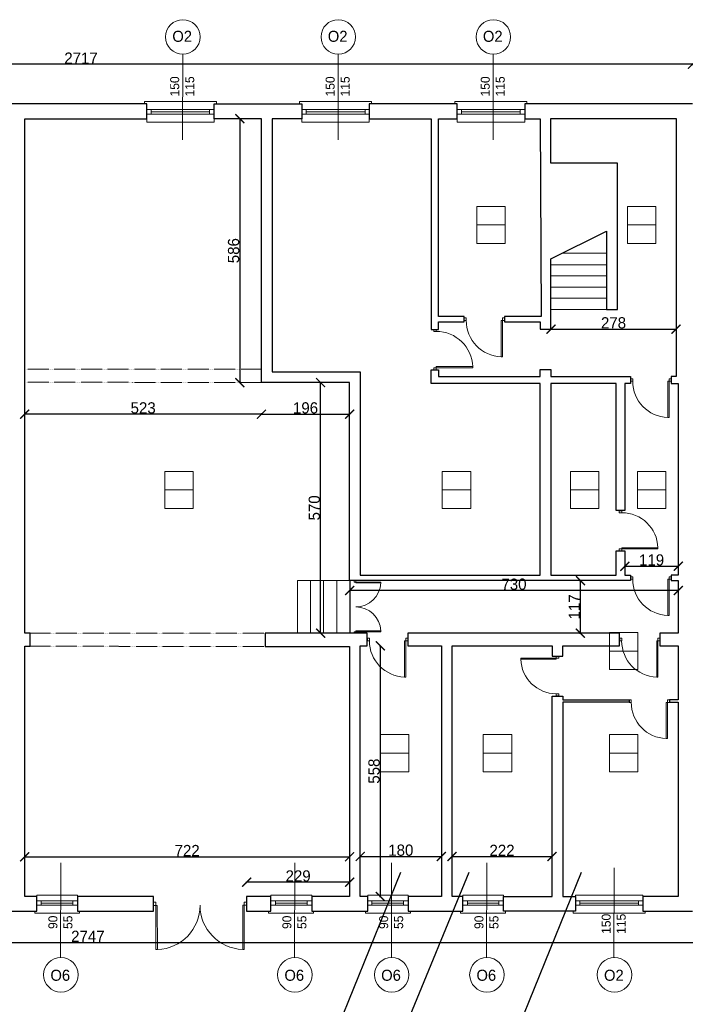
# Model space of a CAD drawing. Header units: centimetres. Extents: x -17621 to 77377, y -18613 to 66.
# Tile 6 of 173: x -14738 to -13259, y -16813 to -14625. Entities that reach past the tile are written whole.
import ezdxf

# ---------------------------------------------------------------- set-up
doc = ezdxf.new("R2010")
doc.units = ezdxf.units.CM
doc.linetypes.add('ACAD_ISO03W100', pattern=[30, 12, -18])
doc.layers.add('0-wymiarowanie rys.CAD', color=5, linetype='Continuous', lineweight=0, true_color=0x0000ff)
for name, color, linetype, lineweight in [('a_drzwi i okna', 2, 'Continuous', 0), ('a_inwentaryzacja', 141, 'Continuous', 0), ('a_podciągi', 2, 'ACAD_ISO03W100', 13), ('a_wymiarowanie', 211, 'Continuous', 0), ('drzwi', 2, 'Continuous', 0), ('pomieszczenia', 191, 'Continuous', 5)]:
    doc.layers.add(name, color=color, linetype=linetype, lineweight=lineweight)
for name, color, linetype in [('PDF2_A250 SCHODY', 7, 'Continuous'), ('PDF_A250 SCHODY', 7, 'Continuous'), ('PDF_A310 STOLARKA ZEWNĘTRZNA', 7, 'Continuous')]:
    doc.layers.add(name, color=color, linetype=linetype)
doc.styles.add('PDF Century Gothic', font='GOTHIC.TTF')
doc.dimstyles.new('ISO-25', dxfattribs={"dimtxt": 25, "dimasz": 20, "dimexe": 0.6, "dimexo": 0.375, "dimtad": 1, "dimdec": 0, "dimtxsty": 'PDF Century Gothic', "dimblk": 'ARCHTICK', "dimcen": 2.5, "dimadec": 1, "dimazin": 0, "dimtfac": 1, "dimtdec": 0, "dimtmove": 0, "dimatfit": 3, "dimldrblk": 'ARCHTICK', "dimfxl": 2, "dimfxlon": 1, "dimarcsym": 0})

# ---------------------------------------------------------------- blocks, each defined once
blk = doc.blocks.new('_ArchTick')
at = {"color": 0, "linetype": 'ByBlock', "const_width": 0.15}
blk.add_lwpolyline([(-0.5, -0.5), (0.5, 0.5)], dxfattribs=at)
blk = doc.blocks.new('*D338')
at = {"layer": 'a_wymiarowanie', "color": 0, "linetype": 'Continuous', "lineweight": -2, "transparency": 16777216}
for p, q in [((-13557.3, -15312.9), (-13557.3, -15312.3)), ((-13279.5, -15312.9), (-13279.5, -15312.3)), ((-13557.3, -15312.9), (-13279.5, -15312.9))]:
    blk.add_line(p, q, dxfattribs=at)
at = {"layer": 'Defpoints', "color": 0, "linetype": 'Continuous', "transparency": 16777216}
for p in [(-13557.3, -15312.9), (-13279.5, -15312.9), (-13279.5, -15312.9)]:
    blk.add_point(p, dxfattribs=at)
at = {"layer": 'a_wymiarowanie', "color": 0, "linetype": 'Continuous', "lineweight": -2, "transparency": 16777216, "xscale": 20, "yscale": 20, "zscale": 20, "rotation": 180}
blk.add_blockref('_ArchTick', (-13557.3, -15312.9), dxfattribs=at)
at = {"layer": 'a_wymiarowanie', "color": 0, "linetype": 'Continuous', "lineweight": -2, "transparency": 16777216, "xscale": 20, "yscale": 20, "zscale": 20}
blk.add_blockref('_ArchTick', (-13279.5, -15312.9), dxfattribs=at)
at = {"layer": 'a_wymiarowanie', "color": 0, "linetype": 'Continuous', "lineweight": 0, "transparency": 16777216, "insert": (-13418.4, -15299.1), "char_height": 25, "attachment_point": 5, "style": 'PDF Century Gothic'}
blk.add_mtext('278', dxfattribs=at)
blk = doc.blocks.new('*D339')
at = {"layer": 'a_wymiarowanie', "color": 0, "linetype": 'Continuous', "lineweight": -2, "transparency": 16777216}
for p, q in [((-14004.5, -15891.6), (-14004.5, -15894.2)), ((-13274.5, -15893.6), (-14004.5, -15893.6)), ((-13274.5, -15891.6), (-13274.5, -15894.2))]:
    blk.add_line(p, q, dxfattribs=at)
at = {"layer": 'Defpoints', "color": 0, "linetype": 'Continuous', "transparency": 16777216}
for p in [(-14004.5, -15871.7), (-13274.5, -15871.7), (-14004.5, -15893.6)]:
    blk.add_point(p, dxfattribs=at)
at = {"layer": 'a_wymiarowanie', "color": 0, "linetype": 'Continuous', "lineweight": -2, "transparency": 16777216, "xscale": 20, "yscale": 20, "zscale": 20, "rotation": 180}
blk.add_blockref('_ArchTick', (-14004.5, -15893.6), dxfattribs=at)
at = {"layer": 'a_wymiarowanie', "color": 0, "linetype": 'Continuous', "lineweight": -2, "transparency": 16777216, "xscale": 20, "yscale": 20, "zscale": 20}
blk.add_blockref('_ArchTick', (-13274.5, -15893.6), dxfattribs=at)
at = {"layer": 'a_wymiarowanie', "color": 0, "linetype": 'Continuous', "lineweight": 0, "transparency": 16777216, "insert": (-13639.5, -15879.8), "char_height": 25, "attachment_point": 5, "style": 'PDF Century Gothic'}
blk.add_mtext('730', dxfattribs=at)
blk = doc.blocks.new('*D340')
at = {"layer": 'a_wymiarowanie', "color": 0, "linetype": 'Continuous', "lineweight": -2, "transparency": 16777216}
for p, q in [((-13393.1, -15841.8), (-13393.1, -15839.2)), ((-13393.1, -15839.8), (-13274.5, -15839.8)), ((-13274.5, -15841.8), (-13274.5, -15839.2))]:
    blk.add_line(p, q, dxfattribs=at)
at = {"layer": 'Defpoints', "color": 0, "linetype": 'Continuous', "transparency": 16777216}
for p in [(-13274.5, -15839.8), (-13393.1, -15859.8), (-13274.5, -15859.8)]:
    blk.add_point(p, dxfattribs=at)
at = {"layer": 'a_wymiarowanie', "color": 0, "linetype": 'Continuous', "lineweight": -2, "transparency": 16777216, "xscale": 20, "yscale": 20, "zscale": 20, "rotation": 180}
blk.add_blockref('_ArchTick', (-13393.1, -15839.8), dxfattribs=at)
at = {"layer": 'a_wymiarowanie', "color": 0, "linetype": 'Continuous', "lineweight": -2, "transparency": 16777216, "xscale": 20, "yscale": 20, "zscale": 20}
blk.add_blockref('_ArchTick', (-13274.5, -15839.8), dxfattribs=at)
at = {"layer": 'a_wymiarowanie', "color": 0, "linetype": 'Continuous', "lineweight": 0, "transparency": 16777216, "insert": (-13333.8, -15826), "char_height": 25, "attachment_point": 5, "style": 'PDF Century Gothic'}
blk.add_mtext('119', dxfattribs=at)
blk = doc.blocks.new('*D341')
at = {"layer": 'a_wymiarowanie', "color": 0, "linetype": 'Continuous', "lineweight": -2, "transparency": 16777216}
for p, q in [((-13493.9, -15871.7), (-13491.3, -15871.7)), ((-13491.9, -15988.5), (-13491.9, -15871.7)), ((-13493.9, -15988.5), (-13491.3, -15988.5))]:
    blk.add_line(p, q, dxfattribs=at)
at = {"layer": 'Defpoints', "color": 0, "linetype": 'Continuous', "transparency": 16777216}
for p in [(-13875.7, -15871.7), (-13491.9, -15871.7), (-13875.7, -15988.5)]:
    blk.add_point(p, dxfattribs=at)
at = {"layer": 'a_wymiarowanie', "color": 0, "linetype": 'Continuous', "lineweight": -2, "transparency": 16777216, "xscale": 20, "yscale": 20, "zscale": 20}
for p, rotation in [((-13491.9, -15871.7), 90), ((-13491.9, -15988.5), 270)]:
    blk.add_blockref('_ArchTick', p, dxfattribs=dict(at, rotation=rotation))
at = {"layer": 'a_wymiarowanie', "color": 0, "linetype": 'Continuous', "lineweight": 0, "transparency": 16777216, "insert": (-13505.3, -15930.1), "char_height": 25, "attachment_point": 5, "rotation": 90, "style": 'PDF Century Gothic'}
blk.add_mtext('117', dxfattribs=at)
blk = doc.blocks.new('*D342')
at = {"layer": 'a_wymiarowanie', "color": 0, "linetype": 'Continuous', "lineweight": -2, "transparency": 16777216}
for p, q in [((-13938.6, -16016.5), (-13936, -16016.5)), ((-13936.6, -16016.5), (-13936.6, -16573.6)), ((-13938.6, -16573.6), (-13936, -16573.6))]:
    blk.add_line(p, q, dxfattribs=at)
at = {"layer": 'Defpoints', "color": 0, "linetype": 'Continuous', "transparency": 16777216}
for p in [(-13981.1, -16016.5), (-13981.1, -16573.6), (-13936.6, -16573.6)]:
    blk.add_point(p, dxfattribs=at)
at = {"layer": 'a_wymiarowanie', "color": 0, "linetype": 'Continuous', "lineweight": -2, "transparency": 16777216, "xscale": 20, "yscale": 20, "zscale": 20}
for p, rotation in [((-13936.6, -16016.5), 90), ((-13936.6, -16573.6), 270)]:
    blk.add_blockref('_ArchTick', p, dxfattribs=dict(at, rotation=rotation))
at = {"layer": 'a_wymiarowanie', "color": 0, "linetype": 'Continuous', "lineweight": 0, "transparency": 16777216, "insert": (-13950.4, -16295), "char_height": 25, "attachment_point": 5, "rotation": 90, "style": 'PDF Century Gothic'}
blk.add_mtext('558', dxfattribs=at)
blk = doc.blocks.new('*D343')
at = {"layer": 'a_wymiarowanie', "color": 0, "linetype": 'Continuous', "lineweight": -2, "transparency": 16777216}
for p, q in [((-13981.1, -16486.5), (-13981.1, -16483.9)), ((-13981.1, -16484.5), (-13800.8, -16484.5)), ((-13800.8, -16486.5), (-13800.8, -16483.9))]:
    blk.add_line(p, q, dxfattribs=at)
at = {"layer": 'Defpoints', "color": 0, "linetype": 'Continuous', "transparency": 16777216}
for p in [(-13800.8, -16484.5), (-13981.1, -16573.6), (-13800.8, -16573.6)]:
    blk.add_point(p, dxfattribs=at)
at = {"layer": 'a_wymiarowanie', "color": 0, "linetype": 'Continuous', "lineweight": -2, "transparency": 16777216, "xscale": 20, "yscale": 20, "zscale": 20, "rotation": 180}
blk.add_blockref('_ArchTick', (-13981.1, -16484.5), dxfattribs=at)
at = {"layer": 'a_wymiarowanie', "color": 0, "linetype": 'Continuous', "lineweight": -2, "transparency": 16777216, "xscale": 20, "yscale": 20, "zscale": 20}
blk.add_blockref('_ArchTick', (-13800.8, -16484.5), dxfattribs=at)
at = {"layer": 'a_wymiarowanie', "color": 0, "linetype": 'Continuous', "lineweight": 0, "transparency": 16777216, "insert": (-13891, -16470.7), "char_height": 25, "attachment_point": 5, "style": 'PDF Century Gothic'}
blk.add_mtext('180', dxfattribs=at)
blk = doc.blocks.new('*D344')
at = {"layer": 'a_wymiarowanie', "color": 0, "linetype": 'Continuous', "lineweight": -2, "transparency": 16777216}
for p, q in [((-13777.1, -16486.5), (-13777.1, -16483.9)), ((-13777.1, -16484.5), (-13555, -16484.5)), ((-13555, -16486.5), (-13555, -16483.9))]:
    blk.add_line(p, q, dxfattribs=at)
at = {"layer": 'Defpoints', "color": 0, "linetype": 'Continuous', "transparency": 16777216}
for p in [(-13555, -16484.5), (-13777.1, -16573.6), (-13555, -16573.6)]:
    blk.add_point(p, dxfattribs=at)
at = {"layer": 'a_wymiarowanie', "color": 0, "linetype": 'Continuous', "lineweight": -2, "transparency": 16777216, "xscale": 20, "yscale": 20, "zscale": 20, "rotation": 180}
blk.add_blockref('_ArchTick', (-13777.1, -16484.5), dxfattribs=at)
at = {"layer": 'a_wymiarowanie', "color": 0, "linetype": 'Continuous', "lineweight": -2, "transparency": 16777216, "xscale": 20, "yscale": 20, "zscale": 20}
blk.add_blockref('_ArchTick', (-13555, -16484.5), dxfattribs=at)
at = {"layer": 'a_wymiarowanie', "color": 0, "linetype": 'Continuous', "lineweight": 0, "transparency": 16777216, "insert": (-13666.1, -16471), "char_height": 25, "attachment_point": 5, "style": 'PDF Century Gothic'}
blk.add_mtext('222', dxfattribs=at)
blk = doc.blocks.new('*D345')
at = {"layer": 'a_wymiarowanie', "color": 0, "linetype": 'Continuous', "lineweight": -2, "transparency": 16777216}
for p, q in [((-14233.5, -16543.8), (-14233.5, -16541.2)), ((-14004.8, -16541.8), (-14233.5, -16541.8)), ((-14004.8, -16543.8), (-14004.8, -16541.2))]:
    blk.add_line(p, q, dxfattribs=at)
at = {"layer": 'Defpoints', "color": 0, "linetype": 'Continuous', "transparency": 16777216}
for p in [(-14233.5, -16541.8), (-14233.5, -16573.6), (-14004.8, -16573.6)]:
    blk.add_point(p, dxfattribs=at)
at = {"layer": 'a_wymiarowanie', "color": 0, "linetype": 'Continuous', "lineweight": -2, "transparency": 16777216, "xscale": 20, "yscale": 20, "zscale": 20, "rotation": 180}
blk.add_blockref('_ArchTick', (-14233.5, -16541.8), dxfattribs=at)
at = {"layer": 'a_wymiarowanie', "color": 0, "linetype": 'Continuous', "lineweight": -2, "transparency": 16777216, "xscale": 20, "yscale": 20, "zscale": 20}
blk.add_blockref('_ArchTick', (-14004.8, -16541.8), dxfattribs=at)
at = {"layer": 'a_wymiarowanie', "color": 0, "linetype": 'Continuous', "lineweight": 0, "transparency": 16777216, "insert": (-14119.2, -16528), "char_height": 25, "attachment_point": 5, "style": 'PDF Century Gothic'}
blk.add_mtext('229', dxfattribs=at)
blk = doc.blocks.new('*D346')
at = {"layer": 'a_wymiarowanie', "color": 0, "linetype": 'Continuous', "lineweight": -2, "transparency": 16777216}
for p, q in [((-14067.3, -15431.7), (-14069.9, -15431.7)), ((-14069.3, -15988.4), (-14069.3, -15431.7)), ((-14069.3, -15988.4), (-14069.9, -15988.4))]:
    blk.add_line(p, q, dxfattribs=at)
at = {"layer": 'Defpoints', "color": 0, "linetype": 'Continuous', "transparency": 16777216}
for p in [(-14069.3, -15431.7), (-14059.5, -15431.7), (-14069.3, -15988.4)]:
    blk.add_point(p, dxfattribs=at)
at = {"layer": 'a_wymiarowanie', "color": 0, "linetype": 'Continuous', "lineweight": -2, "transparency": 16777216, "xscale": 20, "yscale": 20, "zscale": 20}
for p, rotation in [((-14069.3, -15431.7), 90), ((-14069.3, -15988.4), 270)]:
    blk.add_blockref('_ArchTick', p, dxfattribs=dict(at, rotation=rotation))
at = {"layer": 'a_wymiarowanie', "color": 0, "linetype": 'Continuous', "lineweight": 0, "transparency": 16777216, "insert": (-14083.1, -15710.1), "char_height": 25, "attachment_point": 5, "rotation": 90, "style": 'PDF Century Gothic'}
blk.add_mtext('570', dxfattribs=at)
blk = doc.blocks.new('*D347')
at = {"layer": 'a_wymiarowanie', "color": 0, "linetype": 'Continuous', "lineweight": -2, "transparency": 16777216}
for p, q in [((-14246.7, -14845.5), (-14249.3, -14845.5)), ((-14248.7, -14845.5), (-14248.7, -15431.7)), ((-14246.7, -15431.7), (-14249.3, -15431.7))]:
    blk.add_line(p, q, dxfattribs=at)
at = {"layer": 'Defpoints', "color": 0, "linetype": 'Continuous', "transparency": 16777216}
for p in [(-14200.5, -14845.5), (-14248.7, -15431.7), (-14200.5, -15431.7)]:
    blk.add_point(p, dxfattribs=at)
at = {"layer": 'a_wymiarowanie', "color": 0, "linetype": 'Continuous', "lineweight": -2, "transparency": 16777216, "xscale": 20, "yscale": 20, "zscale": 20}
for p, rotation in [((-14248.7, -14845.5), 90), ((-14248.7, -15431.7), 270)]:
    blk.add_blockref('_ArchTick', p, dxfattribs=dict(at, rotation=rotation))
at = {"layer": 'a_wymiarowanie', "color": 0, "linetype": 'Continuous', "lineweight": 0, "transparency": 16777216, "insert": (-14262.4, -15138.6), "char_height": 25, "attachment_point": 5, "rotation": 90, "style": 'PDF Century Gothic'}
blk.add_mtext('586', dxfattribs=at)
blk = doc.blocks.new('*D348')
at = {"layer": 'a_wymiarowanie', "color": 0, "linetype": 'Continuous', "lineweight": -2, "transparency": 16777216}
for p, q in [((-14200.5, -15499.9), (-14200.5, -15502.5)), ((-14200.5, -15501.9), (-14004.8, -15501.9)), ((-14004.8, -15499.9), (-14004.8, -15502.5))]:
    blk.add_line(p, q, dxfattribs=at)
at = {"layer": 'Defpoints', "color": 0, "linetype": 'Continuous', "transparency": 16777216}
for p in [(-14200.5, -15431.7), (-14004.8, -15431.7), (-14004.8, -15501.9)]:
    blk.add_point(p, dxfattribs=at)
at = {"layer": 'a_wymiarowanie', "color": 0, "linetype": 'Continuous', "lineweight": -2, "transparency": 16777216, "xscale": 20, "yscale": 20, "zscale": 20, "rotation": 180}
blk.add_blockref('_ArchTick', (-14200.5, -15501.9), dxfattribs=at)
at = {"layer": 'a_wymiarowanie', "color": 0, "linetype": 'Continuous', "lineweight": -2, "transparency": 16777216, "xscale": 20, "yscale": 20, "zscale": 20}
blk.add_blockref('_ArchTick', (-14004.8, -15501.9), dxfattribs=at)
at = {"layer": 'a_wymiarowanie', "color": 0, "linetype": 'Continuous', "lineweight": 0, "transparency": 16777216, "insert": (-14102.7, -15488.1), "char_height": 25, "attachment_point": 5, "style": 'PDF Century Gothic'}
blk.add_mtext('196', dxfattribs=at)
blk = doc.blocks.new('*D105')
at = {"layer": 'a_wymiarowanie', "color": 0, "linetype": 'Continuous', "lineweight": -2, "transparency": 16777216}
for p, q in [((-14726.5, -15501.9), (-14726.5, -15501.3)), ((-14200.5, -15501.9), (-14726.5, -15501.9)), ((-14200.5, -15499.9), (-14200.5, -15502.5))]:
    blk.add_line(p, q, dxfattribs=at)
at = {"layer": 'Defpoints', "color": 0, "linetype": 'Continuous', "transparency": 16777216}
for p in [(-14200.5, -15431.7), (-14726.5, -15501.9), (-14726.5, -15501.9)]:
    blk.add_point(p, dxfattribs=at)
at = {"layer": 'a_wymiarowanie', "color": 0, "linetype": 'Continuous', "lineweight": -2, "transparency": 16777216, "xscale": 20, "yscale": 20, "zscale": 20, "rotation": 180}
blk.add_blockref('_ArchTick', (-14726.5, -15501.9), dxfattribs=at)
at = {"layer": 'a_wymiarowanie', "color": 0, "linetype": 'Continuous', "lineweight": -2, "transparency": 16777216, "xscale": 20, "yscale": 20, "zscale": 20}
blk.add_blockref('_ArchTick', (-14200.5, -15501.9), dxfattribs=at)
at = {"layer": 'a_wymiarowanie', "color": 0, "linetype": 'Continuous', "lineweight": 0, "transparency": 16777216, "insert": (-14463.5, -15488.1), "char_height": 25, "attachment_point": 5, "style": 'PDF Century Gothic'}
blk.add_mtext('523', dxfattribs=at)
blk = doc.blocks.new('*D106')
at = {"layer": 'a_wymiarowanie', "color": 0, "linetype": 'Continuous', "lineweight": -2, "transparency": 16777216}
for p, q in [((-14726.5, -16487.2), (-14726.5, -16484.6)), ((-14726.5, -16485.2), (-14004.8, -16485.2)), ((-14004.8, -16487.2), (-14004.8, -16484.6))]:
    blk.add_line(p, q, dxfattribs=at)
at = {"layer": 'Defpoints', "color": 0, "linetype": 'Continuous', "transparency": 16777216}
for p in [(-14004.8, -16485.2), (-14726.5, -16573.6), (-14004.8, -16573.6)]:
    blk.add_point(p, dxfattribs=at)
at = {"layer": 'a_wymiarowanie', "color": 0, "linetype": 'Continuous', "lineweight": -2, "transparency": 16777216, "xscale": 20, "yscale": 20, "zscale": 20, "rotation": 180}
blk.add_blockref('_ArchTick', (-14726.5, -16485.2), dxfattribs=at)
at = {"layer": 'a_wymiarowanie', "color": 0, "linetype": 'Continuous', "lineweight": -2, "transparency": 16777216, "xscale": 20, "yscale": 20, "zscale": 20}
blk.add_blockref('_ArchTick', (-14004.8, -16485.2), dxfattribs=at)
at = {"layer": 'a_wymiarowanie', "color": 0, "linetype": 'Continuous', "lineweight": 0, "transparency": 16777216, "insert": (-14365.7, -16471.4), "char_height": 25, "attachment_point": 5, "style": 'PDF Century Gothic'}
blk.add_mtext('722', dxfattribs=at)
blk = doc.blocks.new('*D1048')
at = {"layer": '0-wymiarowanie rys.CAD', "color": 0, "linetype": 'Continuous', "lineweight": -2, "transparency": 16777216}
for p, q in [((-15959.8, -14726.6), (-15959.8, -14724)), ((-13243.2, -14724.6), (-15959.8, -14724.6)), ((-13243.2, -14726.6), (-13243.2, -14724))]:
    blk.add_line(p, q, dxfattribs=at)
at = {"layer": 'Defpoints', "color": 0, "linetype": 'Continuous', "transparency": 16777216}
for p in [(-15959.8, -14724.6), (-15959.8, -14812.5), (-13243.2, -14812.5)]:
    blk.add_point(p, dxfattribs=at)
at = {"layer": '0-wymiarowanie rys.CAD', "color": 0, "linetype": 'Continuous', "lineweight": -2, "transparency": 16777216, "xscale": 20, "yscale": 20, "zscale": 20, "rotation": 180}
blk.add_blockref('_ArchTick', (-15959.8, -14724.6), dxfattribs=at)
at = {"layer": '0-wymiarowanie rys.CAD', "color": 0, "linetype": 'Continuous', "lineweight": -2, "transparency": 16777216, "xscale": 20, "yscale": 20, "zscale": 20}
blk.add_blockref('_ArchTick', (-13243.2, -14724.6), dxfattribs=at)
at = {"layer": '0-wymiarowanie rys.CAD', "color": 0, "linetype": 'Continuous', "lineweight": 0, "transparency": 16777216, "insert": (-14601.5, -14710.9), "char_height": 25, "attachment_point": 5, "style": 'PDF Century Gothic'}
blk.add_mtext('2717', dxfattribs=at)
blk = doc.blocks.new('*D1050')
at = {"layer": '0-wymiarowanie rys.CAD', "color": 0, "linetype": 'Continuous', "lineweight": -2, "transparency": 16777216}
for p, q in [((-15959.8, -16673.7), (-15959.8, -16676.3)), ((-15959.8, -16675.7), (-13212.7, -16675.7)), ((-13212.7, -16673.7), (-13212.7, -16676.3))]:
    blk.add_line(p, q, dxfattribs=at)
at = {"layer": 'Defpoints', "color": 0, "linetype": 'Continuous', "transparency": 16777216}
for p in [(-15959.8, -16560.5), (-13212.7, -16560.5), (-13212.7, -16675.7)]:
    blk.add_point(p, dxfattribs=at)
at = {"layer": '0-wymiarowanie rys.CAD', "color": 0, "linetype": 'Continuous', "lineweight": -2, "transparency": 16777216, "xscale": 20, "yscale": 20, "zscale": 20, "rotation": 180}
blk.add_blockref('_ArchTick', (-15959.8, -16675.7), dxfattribs=at)
at = {"layer": '0-wymiarowanie rys.CAD', "color": 0, "linetype": 'Continuous', "lineweight": -2, "transparency": 16777216, "xscale": 20, "yscale": 20, "zscale": 20}
blk.add_blockref('_ArchTick', (-13212.7, -16675.7), dxfattribs=at)
at = {"layer": '0-wymiarowanie rys.CAD', "color": 0, "linetype": 'Continuous', "lineweight": 0, "transparency": 16777216, "insert": (-14586.3, -16662), "char_height": 25, "attachment_point": 5, "style": 'PDF Century Gothic'}
blk.add_mtext('2747', dxfattribs=at)

msp = doc.modelspace()

# ---------------------------------------------------------------- linework, layer by layer
at = {"layer": 'a_drzwi i okna'}
for p, q in [((-14375.5, -14702.3), (-14376, -14892.5)), ((-14030, -14702.3), (-14030.5, -14892.5)), ((-13685.5, -14702.3), (-13685.9, -14892.5)), ((-14646.4, -16498.7), (-14646.9, -16708.9)), ((-14126.5, -16498.7), (-14127.1, -16708.9)), ((-13911.5, -16498.7), (-13912, -16708.9)), ((-13699.8, -16498.7), (-13700.4, -16708.9)), ((-13417.1, -16509.6), (-13417.6, -16708.9))]:
    msp.add_line(p, q, dxfattribs=at)
for centre in [(-14375.3, -14663.9), (-14029.9, -14663.9), (-13685.3, -14663.9), (-14646.2, -16747.3), (-14126.3, -16747.3), (-13911.3, -16747.3), (-13699.6, -16747.3), (-13416.2, -16747.3)]:
    msp.add_circle(centre, 38.4, dxfattribs=at)
at = {"layer": 'a_inwentaryzacja', "lineweight": 25}
for p, q in [((-14455.6, -14812.5), (-15075, -14812.5)), ((-14455.6, -14845.5), (-14455.6, -14812.5)), ((-14726.5, -15988.5), (-14726.5, -14845.5)), ((-14726.5, -14845.5), (-14455.6, -14845.5)), ((-14714.7, -15988.5), (-14726.5, -15988.5)), ((-14714.7, -16017.3), (-14714.7, -15988.5)), ((-14726.5, -16573.6), (-14726.5, -16017.3)), ((-14726.5, -16017.3), (-14714.7, -16017.3)), ((-14699.5, -16573.6), (-14726.5, -16573.6)), ((-14699.5, -16605.7), (-14699.5, -16573.6)), ((-14844.2, -16605.7), (-14699.5, -16605.7))]:
    msp.add_line(p, q, dxfattribs=at)
at = {"layer": 'a_inwentaryzacja', "linetype": 'Continuous', "lineweight": 25}
msp.add_line((-14004.5, -15871.7), (-14004.5, -15988.5), dxfattribs=at)
at = {"layer": 'a_inwentaryzacja', "lineweight": 25}
for points in [[(-14111, -14812.5), (-14111, -14845.5), (-14176.8, -14845.5), (-14176.8, -15408), (-13981.1, -15408), (-13981.1, -15859.8), (-13581, -15859.8), (-13581, -15434), (-13823.2, -15434), (-13823.2, -15403.5), (-13807.1, -15403.5), (-13807.1, -15417.9), (-13581, -15417.9), (-13581, -15402.6), (-13557.3, -15402.6), (-13557.3, -15417.9), (-13380.4, -15417.9), (-13380.4, -15434), (-13393.1, -15434), (-13393.1, -15715.9), (-13412.5, -15715.9), (-13412.5, -15434), (-13557.3, -15434), (-13557.3, -15859.8), (-13412.5, -15859.8), (-13412.5, -15805.6), (-13393.1, -15805.6), (-13393.1, -15859.8), (-13380.4, -15859.8), (-13380.4, -15871.7), (-14004.8, -15871.7), (-14004.8, -15431.7), (-14200.5, -15431.7), (-14200.5, -14845.5), (-14305.8, -14845.5), (-14305.8, -14812.5)], [(-13750.4, -15285), (-13807.1, -15285), (-13807.1, -14845.5), (-13765.6, -14845.5), (-13765.6, -14812.5), (-13961.2, -14812.5), (-13961.2, -14845.5), (-13823.2, -14845.5), (-13823.2, -15313.7), (-13807.1, -15313.7), (-13807.1, -15296.8), (-13750.4, -15296.8)], [(-14089, -16605.7), (-13964.6, -16605.7), (-13964.6, -16573.6), (-13981.1, -16573.6), (-13981.1, -16016.5), (-13965.4, -16016.5), (-13965.4, -15988.5), (-14034.8, -15988.5), (-14192.3, -15988.5), (-14192.3, -16018.3), (-14004.8, -16018.3), (-14004.8, -16573.6), (-14089, -16573.6)], [(-13875.7, -16016.5), (-13800.8, -16016.5), (-13800.8, -16573.6), (-13874.8, -16573.6), (-13874.8, -16605.7), (-13752.9, -16605.7), (-13752.9, -16573.6), (-13777.1, -16573.6), (-13777.1, -16016.5), (-13555, -16016.5), (-13555, -16039.5), (-13531.3, -16039.5), (-13531.3, -16016.5), (-13404.9, -16016.5), (-13404.9, -15988.5), (-13875.7, -15988.5)], [(-13663.1, -16573.6), (-13555, -16573.6), (-13555, -16128.2), (-13531.3, -16128.2), (-13531.3, -16136.7), (-13383.5, -16136.7), (-13383.5, -16141.8), (-13531.3, -16141.8), (-13531.3, -16573.6), (-13503.1, -16573.6), (-13503.1, -16605.7), (-13663.1, -16605.7)], [(-14609.7, -16573.6), (-14609.7, -16605.7), (-14440.7, -16605.7), (-14440.7, -16573.6)], [(-14233.5, -16573.6), (-14233.5, -16605.7), (-14179.6, -16605.7), (-14179.6, -16573.6)]]:
    msp.add_lwpolyline(points, close=True, dxfattribs=at)
msp.add_lwpolyline([(-13243.2, -14812.5), (-13615.7, -14812.5), (-13615.7, -14845.5), (-13581, -14845.5), (-13579.3, -15285), (-13660.6, -15285), (-13660.6, -15296.8), (-13581, -15296.8), (-13581, -15312.9), (-13557.3, -15312.9), (-13557.3, -15157.1), (-13433.7, -15095.3), (-13433.7, -15269.7), (-13409.2, -15269.7), (-13409.2, -15263.8), (-13409.2, -14944.6), (-13557.3, -14944.6), (-13557.3, -14844.7), (-13279.5, -14844.7), (-13279.5, -15417.9), (-13290.6, -15417.9), (-13290.6, -15434), (-13274.5, -15434), (-13274.5, -15859.8), (-13290.6, -15859.8), (-13290.6, -15871.7), (-13274.5, -15871.7), (-13274.5, -15988.5), (-13315.2, -15988.5), (-13315.2, -16016.5), (-13274.5, -16016.5), (-13274.5, -16136.7), (-13294, -16136.7), (-13294, -16141.8), (-13274.5, -16141.8), (-13274.5, -16573.6), (-13353.3, -16573.6), (-13353.3, -16605.7), (-13243.2, -16605.7)], dxfattribs=at)
at = {"layer": 'a_podciągi', "ltscale": 0.05}
for p, q in [((-14722.9, -15401.9), (-14200.5, -15401.9)), ((-14722.9, -15430.7), (-14200.5, -15431.7)), ((-14714.7, -15988.5), (-14192.3, -15988.5)), ((-14714.7, -16017.3), (-14192.3, -16018.3))]:
    msp.add_line(p, q, dxfattribs=at)
at = {"layer": 'drzwi'}
for points in [[(-13745.7, -15293.7), (-13750.2, -15293.7), (-13750.2, -15288), (-13745.7, -15288)], [(-13812.1, -15318.1), (-13812.1, -15313.6), (-13817.8, -15313.6), (-13817.8, -15318.1)], [(-13375.7, -15428.8), (-13380.2, -15428.8), (-13380.2, -15423.1), (-13375.7, -15423.1)], [(-13400, -15720.9), (-13400, -15716.4), (-13405.7, -15716.4), (-13405.7, -15720.9)], [(-13375.7, -15868.6), (-13380.2, -15868.6), (-13380.2, -15862.9), (-13375.7, -15862.9)], [(-13960.7, -16005.3), (-13965.2, -16005.3), (-13965.2, -15999.7), (-13960.7, -15999.7)], [(-13400.2, -16005.3), (-13404.7, -16005.3), (-13404.7, -15999.7), (-13400.2, -15999.7)], [(-13545.5, -16122.9), (-13545.5, -16127.3), (-13539.9, -16127.3), (-13539.9, -16122.9)], [(-13379.1, -16142.1), (-13383.5, -16142.1), (-13383.5, -16136.4), (-13379.1, -16136.4)]]:
    msp.add_lwpolyline(points, close=True, dxfattribs=at)
for points in [[(-13665.1, -15293.7), (-13660.6, -15293.7), (-13660.6, -15288), (-13665.1, -15288), (-13665.1, -15293.7), (-13667.8, -15293.7), (-13667.8, -15374.3), (-13665.1, -15374.3), (-13665.1, -15293.7)], [(-13812.1, -15399), (-13812.1, -15403.5), (-13817.8, -15403.5), (-13817.8, -15399), (-13812.1, -15399), (-13812.1, -15396.3), (-13731.2, -15396.3), (-13731.2, -15399), (-13812.1, -15399)], [(-13295.1, -15428.8), (-13290.6, -15428.8), (-13290.6, -15423.1), (-13295.1, -15423.1), (-13295.1, -15428.8), (-13297.8, -15428.8), (-13297.8, -15509.3), (-13295.1, -15509.3), (-13295.1, -15428.8)], [(-13400, -15801.2), (-13400, -15805.6), (-13405.7, -15805.6), (-13405.7, -15801.2), (-13400, -15801.2), (-13400, -15798.5), (-13319.7, -15798.5), (-13319.7, -15801.2), (-13400, -15801.2)], [(-13990.9, -15874.8), (-13990.9, -15871.7), (-13994.8, -15871.7), (-13994.8, -15874.8), (-13990.9, -15874.8), (-13990.9, -15876.6), (-13935.7, -15876.6), (-13935.7, -15874.8), (-13990.9, -15874.8)], [(-13295.1, -15868.6), (-13290.6, -15868.6), (-13290.6, -15862.9), (-13295.1, -15862.9), (-13295.1, -15868.6), (-13297.8, -15868.6), (-13297.8, -15949.1), (-13295.1, -15949.2), (-13295.1, -15868.6)], [(-13990.8, -15985.3), (-13990.8, -15988.4), (-13994.7, -15988.4), (-13994.7, -15985.3), (-13990.8, -15985.3), (-13990.8, -15983.4), (-13935.6, -15983.3), (-13935.5, -15985.2), (-13990.8, -15985.3)], [(-13880.1, -16005.3), (-13875.7, -16005.3), (-13875.7, -15999.7), (-13880.1, -15999.7), (-13880.1, -16005.3), (-13882.8, -16005.3), (-13882.8, -16085.9), (-13880.1, -16085.9), (-13880.1, -16005.3)], [(-13319.6, -16005.3), (-13315.2, -16005.3), (-13315.2, -15999.7), (-13319.6, -15999.7), (-13319.6, -16005.3), (-13322.3, -16005.3), (-13322.3, -16085.9), (-13319.6, -16085.9), (-13319.6, -16005.3)], [(-13545.5, -16043.9), (-13545.5, -16039.5), (-13539.9, -16039.5), (-13539.9, -16043.9), (-13545.5, -16043.9), (-13545.5, -16046.5), (-13624.4, -16046.5), (-13624.5, -16043.9), (-13545.5, -16043.9)], [(-13298.5, -16142.1), (-13294, -16142.1), (-13294, -16136.4), (-13298.5, -16136.4), (-13298.5, -16142.1), (-13301.2, -16142.1), (-13301.2, -16222.6), (-13298.5, -16222.7), (-13298.5, -16142.1)], [(-14435.3, -16593.1), (-14440.7, -16593.1), (-14440.7, -16586.2), (-14435.3, -16586.2), (-14435.3, -16593.1), (-14432, -16593.1), (-14431.8, -16691.2), (-14435.1, -16691.3), (-14435.3, -16593.1)], [(-14239, -16592.9), (-14233.5, -16592.9), (-14233.5, -16586), (-14239, -16586), (-14239, -16592.9), (-14242.2, -16592.9), (-14242.2, -16691), (-14239, -16691.1), (-14239, -16592.9)]]:
    msp.add_lwpolyline(points, dxfattribs=at)
for centre, radius, start, end in [((-13665.2, -15293.9), 80.5, 179.8945, 268.1637), ((-13811.9, -15398.9), 80.8, 1.8363, 90.1055), ((-13295.2, -15428.9), 80.5, 179.8945, 268.1637), ((-13399.9, -15801.1), 80.2, 1.8363, 90.1055), ((-13990.8, -15874.8), 55.2, 269.8945, 358.1637), ((-13295.2, -15868.7), 80.5, 179.8945, 268.1637), ((-13990.7, -15985.2), 55.2, 1.9483, 90.2176), ((-13880.2, -16005.5), 80.5, 179.8945, 268.1637), ((-13319.8, -16005.5), 80.5, 179.8945, 268.1637), ((-13545.6, -16044), 78.9, 181.8363, 270.1055), ((-13298.6, -16142.2), 80.5, 179.8945, 268.1637), ((-14435.1, -16593.3), 98, 271.9483, 0.2176), ((-14239.1, -16593.1), 98, 179.8945, 268.1637)]:
    msp.add_arc(centre, radius, start, end, dxfattribs=at)
at = {"layer": 'PDF2_A250 SCHODY', "linetype": 'Continuous', "lineweight": 0}
for points in [[(-14091.5, -15988.5), (-14120.5, -15988.5), (-14120.5, -15871.6), (-14091.5, -15871.6)], [(-14062.5, -15988.4), (-14091.5, -15988.4), (-14091.5, -15871.5), (-14062.5, -15871.5)], [(-14033.5, -15988.5), (-14062.5, -15988.5), (-14062.5, -15871.6), (-14033.5, -15871.6)], [(-14004.5, -15988.5), (-14033.5, -15988.5), (-14033.5, -15871.6), (-14004.5, -15871.6)]]:
    msp.add_lwpolyline(points, close=True, dxfattribs=at)
at = {"layer": 'PDF_A250 SCHODY', "lineweight": 5}
for points in [[(-13433.7, -15144.4), (-13531.9, -15144.4)], [(-13433.7, -15169.8), (-13557.3, -15169.8)], [(-13433.7, -15194.4), (-13557.3, -15194.4)], [(-13433.7, -15219.8), (-13557.3, -15219.8)], [(-13433.7, -15244.3), (-13557.3, -15244.3)], [(-13433.7, -15269.7), (-13557.3, -15269.7)]]:
    msp.add_lwpolyline(points, dxfattribs=at)
at = {"layer": 'PDF_A310 STOLARKA ZEWNĘTRZNA', "lineweight": 5}
for points in [[(-14455.6, -14853.2), (-14455.6, -14812.5), (-14460.7, -14812.5), (-14460.7, -14807.4), (-14305.8, -14807.4), (-14300.7, -14807.4), (-14300.7, -14812.5), (-14305.8, -14812.5), (-14305.8, -14853.2)], [(-14111, -14853.2), (-14111, -14812.5), (-14116.1, -14812.5), (-14116.1, -14807.4), (-13961.2, -14807.4), (-13956.1, -14807.4), (-13956.1, -14812.5), (-13961.2, -14812.5), (-13961.2, -14853.2)], [(-13765.6, -14853.2), (-13765.6, -14812.5), (-13770.7, -14812.5), (-13770.7, -14807.4), (-13615.7, -14807.4), (-13610.7, -14807.4), (-13610.7, -14812.5), (-13615.7, -14812.5), (-13615.7, -14853.2)], [(-14455.6, -14835.4), (-14445.5, -14835.4), (-14315.9, -14835.4), (-14305.8, -14835.4), (-14305.8, -14825.2), (-14315.9, -14825.2), (-14445.5, -14825.2), (-14455.6, -14825.2)], [(-14111, -14835.4), (-14100.9, -14835.4), (-13970.5, -14835.4), (-13961.2, -14835.4), (-13961.2, -14825.2), (-13970.5, -14825.2), (-14100.9, -14825.2), (-14111, -14825.2)], [(-13765.6, -14835.4), (-13756.3, -14835.4), (-13625.9, -14835.4), (-13615.7, -14835.4), (-13615.7, -14825.2), (-13625.9, -14825.2), (-13756.3, -14825.2), (-13765.6, -14825.2)], [(-14609.7, -16570.2), (-14609.7, -16605.7), (-14604.6, -16605.7), (-14604.6, -16610.8), (-14699.5, -16610.8), (-14704.5, -16610.8), (-14704.5, -16605.7), (-14699.5, -16605.7), (-14699.5, -16570.2)], [(-14089, -16570.2), (-14089, -16605.7), (-14084.8, -16605.7), (-14084.8, -16610.8), (-14179.6, -16610.8), (-14184.7, -16610.8), (-14184.7, -16605.7), (-14179.6, -16605.7), (-14179.6, -16570.2)], [(-13874.8, -16570.2), (-13874.8, -16605.7), (-13869.7, -16605.7), (-13869.7, -16610.8), (-13964.6, -16610.8), (-13969.6, -16610.8), (-13969.6, -16605.7), (-13964.6, -16605.7), (-13964.6, -16570.2)], [(-13663.1, -16570.2), (-13663.1, -16605.7), (-13658.1, -16605.7), (-13658.1, -16610.8), (-13752.9, -16610.8), (-13758, -16610.8), (-13758, -16605.7), (-13752.9, -16605.7), (-13752.9, -16570.2)], [(-13353.3, -16570.2), (-13353.3, -16605.7), (-13348.2, -16605.7), (-13348.2, -16610.8), (-13503.1, -16610.8), (-13508.2, -16610.8), (-13508.2, -16605.7), (-13503.1, -16605.7), (-13503.1, -16570.2)], [(-14609.7, -16582.9), (-14619.9, -16582.9), (-14690.2, -16582.9), (-14699.5, -16582.9), (-14699.5, -16593), (-14690.2, -16593), (-14619.9, -16593), (-14609.7, -16593)], [(-14089, -16582.9), (-14099.2, -16582.9), (-14169.5, -16582.9), (-14179.6, -16582.9), (-14179.6, -16593), (-14169.5, -16593), (-14099.2, -16593), (-14089, -16593)], [(-13874.8, -16582.9), (-13885, -16582.9), (-13955.2, -16582.9), (-13964.6, -16582.9), (-13964.6, -16593), (-13955.2, -16593), (-13885, -16593), (-13874.8, -16593)], [(-13663.1, -16582.9), (-13673.3, -16582.9), (-13742.7, -16582.9), (-13752.9, -16582.9), (-13752.9, -16593), (-13742.7, -16593), (-13673.3, -16593), (-13663.1, -16593)], [(-13353.3, -16582.9), (-13362.6, -16582.9), (-13493, -16582.9), (-13503.1, -16582.9), (-13503.1, -16593), (-13493, -16593), (-13362.6, -16593), (-13353.3, -16593)]]:
    msp.add_lwpolyline(points, close=True, dxfattribs=at)
for points in [[(-14445.5, -14825.2), (-14445.5, -14835.4)], [(-14445.5, -14830.3), (-14315.9, -14830.3)], [(-14315.9, -14825.2), (-14315.9, -14835.4)], [(-14100.9, -14825.2), (-14100.9, -14835.4)], [(-14100.9, -14830.3), (-13970.5, -14830.3)], [(-13970.5, -14825.2), (-13970.5, -14835.4)], [(-13756.3, -14825.2), (-13756.3, -14835.4)], [(-13756.3, -14830.3), (-13625.9, -14830.3)], [(-13625.9, -14825.2), (-13625.9, -14835.4)], [(-14690.2, -16593), (-14690.2, -16582.9)], [(-14619.9, -16588), (-14690.2, -16588)], [(-14619.9, -16593), (-14619.9, -16582.9)], [(-14169.5, -16593), (-14169.5, -16582.9)], [(-14099.2, -16588), (-14169.5, -16588)], [(-14099.2, -16593), (-14099.2, -16582.9)], [(-13955.2, -16593), (-13955.2, -16582.9)], [(-13885, -16588), (-13955.2, -16588)], [(-13885, -16593), (-13885, -16582.9)], [(-13742.7, -16593), (-13742.7, -16582.9)], [(-13673.3, -16588), (-13742.7, -16588)], [(-13673.3, -16593), (-13673.3, -16582.9)], [(-13493, -16593), (-13493, -16582.9)], [(-13362.6, -16588), (-13493, -16588)], [(-13362.6, -16593), (-13362.6, -16582.9)]]:
    msp.add_lwpolyline(points, dxfattribs=at)
at = {"layer": 'pomieszczenia'}
for p, q in [((-13722.4, -15081.4), (-13659.3, -15081.4)), ((-13387.6, -15081.4), (-13324.5, -15081.4)), ((-14415.3, -15670.2), (-14352.2, -15670.2)), ((-13798.8, -15670.2), (-13735.7, -15670.2)), ((-13514.2, -15670.2), (-13451.1, -15670.2)), ((-13365, -15670.2), (-13301.9, -15670.2)), ((-13427.6, -16028.2), (-13364.5, -16028.2)), ((-13936.3, -16255), (-13873.2, -16255)), ((-13707.7, -16255), (-13644.6, -16255)), ((-13427.6, -16255), (-13364.5, -16255))]:
    msp.add_line(p, q, dxfattribs=at)
at = {"layer": 'pomieszczenia', "color": 240, "linetype": 'Continuous', "lineweight": 25, "true_color": 0xed1f24}
for p, q in [((-14118.9, -17079.7), (-13890.6, -16519.2)), ((-14118.9, -17438.7), (-13739, -16519.2)), ((-13987.4, -17742.4), (-13489.2, -16519.2))]:
    msp.add_line(p, q, dxfattribs=at)
at = {"layer": 'pomieszczenia'}
for points in [[(-13722.4, -15040.2), (-13659.3, -15040.2), (-13659.3, -15122.6), (-13722.4, -15122.6)], [(-13387.6, -15040.2), (-13324.5, -15040.2), (-13324.5, -15122.6), (-13387.6, -15122.6)], [(-14415.3, -15629), (-14352.2, -15629), (-14352.2, -15711.4), (-14415.3, -15711.4)], [(-13798.8, -15629), (-13735.7, -15629), (-13735.7, -15711.4), (-13798.8, -15711.4)], [(-13514.2, -15629), (-13451.1, -15629), (-13451.1, -15711.4), (-13514.2, -15711.4)], [(-13365, -15629), (-13301.9, -15629), (-13301.9, -15711.4), (-13365, -15711.4)], [(-13427.6, -15987), (-13364.5, -15987), (-13364.5, -16069.3), (-13427.6, -16069.3)], [(-13936.3, -16213.8), (-13873.2, -16213.8), (-13873.2, -16296.2), (-13936.3, -16296.2)], [(-13707.7, -16213.8), (-13644.6, -16213.8), (-13644.6, -16296.2), (-13707.7, -16296.2)], [(-13427.6, -16213.8), (-13364.5, -16213.8), (-13364.5, -16296.2), (-13427.6, -16296.2)]]:
    msp.add_lwpolyline(points, close=True, dxfattribs=at)

# ---------------------------------------------------------------- texts
at = {"layer": 'a_drzwi i okna', "char_height": 24.55, "style": 'PDF Century Gothic'}
for s, insert, attachment_point in [('O2', (-14398.6, -14650.1), 1), ('O2', (-14053.2, -14650.1), 1), ('O2', (-13708.6, -14650.1), 1), ('O6', (-14669.5, -16761.1), 7), ('O6', (-14149.6, -16761.1), 7), ('O6', (-13934.6, -16761.1), 7), ('O6', (-13722.9, -16761.1), 7), ('O2', (-13439.5, -16761.1), 7)]:
    msp.add_mtext_dynamic_manual_height_columns(s, width=220.698, gutter_width=15.3, heights=[199.8], dxfattribs=dict(at, insert=insert, attachment_point=attachment_point))
at = {"layer": 'a_drzwi i okna', "char_height": 20, "attachment_point": 1, "rotation": 90, "style": 'PDF Century Gothic'}
for s, insert in [('150\\P115', (-14403.4, -14796)), ('150\\P115', (-14058, -14796)), ('150\\P115', (-13713.4, -14796)), ('90\\P55', (-14674, -16645.6)), ('90\\P55', (-14154.1, -16645.6)), ('90\\P55', (-13939.1, -16645.6)), ('90\\P55', (-13727.4, -16645.6)), ('150\\P115', (-13444.7, -16656.5))]:
    msp.add_mtext_dynamic_manual_height_columns(s, width=179.816, gutter_width=12.5, heights=[162.8], dxfattribs=dict(at, insert=insert))

# ---------------------------------------------------------------- dimensions: what is measured, and where the dimension line sits
at = {"layer": '0-wymiarowanie rys.CAD', "linetype": 'Continuous', "lineweight": 0}
for base, p1, p2, picture, middle in [((-15959.8, -14724.6), (-13243.2, -14812.5), (-15959.8, -14812.5), '*D1048', (-14601.5, -14710.9)), ((-13212.7, -16675.7), (-15959.8, -16560.5), (-13212.7, -16560.5), '*D1050', (-14586.3, -16662))]:
    dim = msp.add_linear_dim(base=base, p1=p1, p2=p2, dimstyle='ISO-25', dxfattribs=at)
    dim.commit()
    dim.dimension.update_dxf_attribs({"geometry": picture, "text_midpoint": middle})
at = {"layer": 'a_wymiarowanie', "linetype": 'Continuous', "lineweight": 0}
for base, p1, p2, picture, middle in [((-14248.7, -15431.7), (-14200.5, -14845.5), (-14200.5, -15431.7), '*D347', (-14262.4, -15138.6)), ((-13491.9, -15871.7), (-13875.7, -15988.5), (-13875.7, -15871.7), '*D341', (-13505.3, -15930.1))]:
    dim = msp.add_linear_dim(base=base, p1=p1, p2=p2, angle=90, dimstyle='ISO-25', dxfattribs=at)
    dim.commit()
    dim.dimension.update_dxf_attribs({"geometry": picture, "text_midpoint": middle})
for base, p1, p2, picture, middle in [((-13279.5, -15312.9), (-13557.3, -15312.9), (-13279.5, -15312.9), '*D338', (-13418.4, -15299.1)), ((-14004.8, -15501.9), (-14200.5, -15431.7), (-14004.8, -15431.7), '*D348', (-14102.7, -15488.1)), ((-13274.5, -15839.8), (-13393.1, -15859.8), (-13274.5, -15859.8), '*D340', (-13333.8, -15826)), ((-14004.5, -15893.6), (-13274.5, -15871.7), (-14004.5, -15871.7), '*D339', (-13639.5, -15879.8)), ((-14004.8, -16485.2), (-14726.5, -16573.6), (-14004.8, -16573.6), '*D106', (-14365.7, -16471.4)), ((-13800.8, -16484.5), (-13981.1, -16573.6), (-13800.8, -16573.6), '*D343', (-13891, -16470.7)), ((-13555, -16484.5), (-13777.1, -16573.6), (-13555, -16573.6), '*D344', (-13666.1, -16471)), ((-14233.5, -16541.8), (-14004.8, -16573.6), (-14233.5, -16573.6), '*D345', (-14119.2, -16528))]:
    dim = msp.add_linear_dim(base=base, p1=p1, p2=p2, dimstyle='ISO-25', dxfattribs=at)
    dim.commit()
    dim.dimension.update_dxf_attribs({"geometry": picture, "text_midpoint": middle})
dim = msp.add_linear_dim(base=(-14069.3, -15431.7), p1=(-14069.3, -15988.4), p2=(-14059.5, -15431.7), angle=90, text='570', dimstyle='ISO-25', override={"dimtmove": 1}, dxfattribs=at)
dim.commit()
dim.dimension.update_dxf_attribs({"geometry": '*D346', "text_midpoint": (-14083.1, -15710.1)})
dim = msp.add_linear_dim(base=(-14726.5, -15501.9), p1=(-14200.5, -15431.7), p2=(-14726.5, -15501.9), text='523', dimstyle='ISO-25', override={"dimtmove": 1}, dxfattribs=at)
dim.commit()
dim.dimension.update_dxf_attribs({"geometry": '*D105', "text_midpoint": (-14463.5, -15488.1)})
dim = msp.add_linear_dim(base=(-13936.6, -16573.6), p1=(-13981.1, -16016.5), p2=(-13981.1, -16573.6), angle=90, text='558', dimstyle='ISO-25', dxfattribs=at)
dim.commit()
dim.dimension.update_dxf_attribs({"geometry": '*D342', "text_midpoint": (-13950.4, -16295)})

doc.saveas('drawing.dxf')
